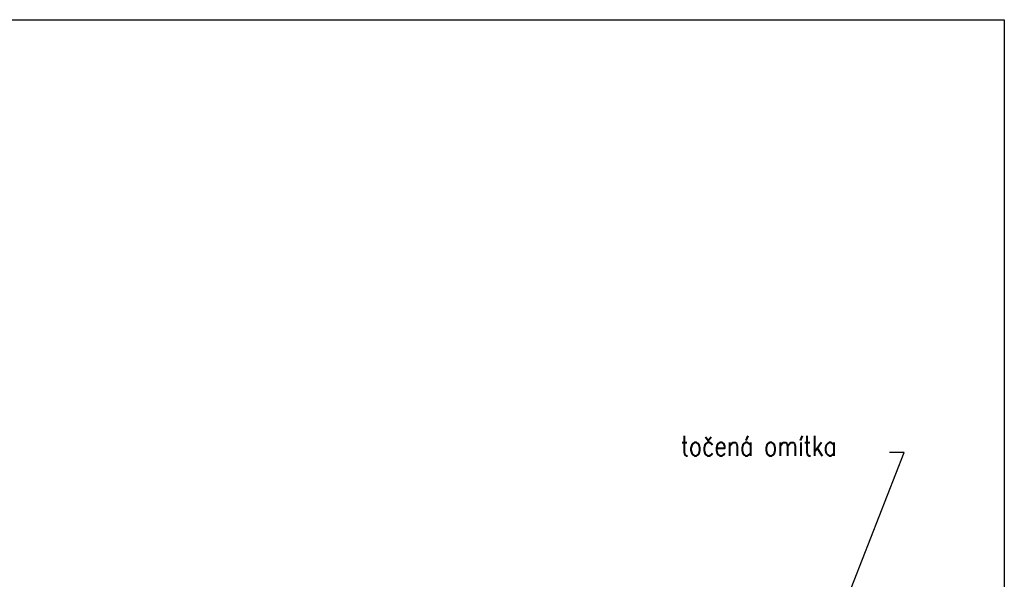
# Model space of a CAD drawing. Header units: millimetres. Extents: x -637441 to -130928, y -380379 to -53767.
# Tile 109 of 193: x -471178 to -458952, y -138112 to -131168. Entities that reach past the tile are written whole.
import ezdxf

# ---------------------------------------------------------------- set-up
doc = ezdxf.new("R2010")
doc.units = ezdxf.units.MM
doc.header["$LTSCALE"] = 10
doc.layers.add('CKKOTY', color=7, linetype='Continuous', lineweight=25)
doc.layers.add('CKTEXTY_MALE', color=7, linetype='Continuous', lineweight=25)
doc.styles.get("Standard").update_dxf_attribs({"font": 'simplex.shx', "width": 0.8})
doc.dimstyles.new('normální', dxfattribs={"dimscale": 50, "dimtxt": 2.5, "dimasz": 2.5, "dimexe": 1.768, "dimexo": 5, "dimtad": 1, "dimrnd": 1, "dimtxsty": 'Standard', "dimblk1": 'OBLIQUE', "dimblk2": 'OBLIQUE', "dimsah": 1, "dimcen": 2.5, "dimdle": 1.8, "dimadec": 0, "dimazin": 0, "dimtfac": 1, "dimtix": 1, "dimtmove": 2, "dimatfit": 3, "dimfxl": 1, "dimarcsym": 0})

# ---------------------------------------------------------------- blocks, each defined once
blk = doc.blocks.new('_OBLIQUE')
at = {"color": 0, "linetype": 'ByBlock'}
blk.add_line((-0.5, -0.5), (0.5, 0.5), dxfattribs=at)

msp = doc.modelspace()

# ---------------------------------------------------------------- linework, layer by layer
at = {"layer": 'CKKOTY', "color": 7}
msp.add_lwpolyline([(-542951.964, -131167.738), (-458951.964, -131167.738), (-458951.964, -190567.738), (-542951.964, -190567.738)], close=True, dxfattribs=at)

# ---------------------------------------------------------------- texts
at = {"layer": 'CKTEXTY_MALE', "color": 7, "width": 0.8}
msp.add_text('točená omítka', height=250, dxfattribs=at).set_placement((-462971.048, -136580.538))

# ---------------------------------------------------------------- leaders
at = {"layer": 'CKTEXTY_MALE', "color": 7}
msp.add_leader([(-461983.358, -141112.667), (-460194.188, -136537.718), (-460376.465, -136537.718)], dimstyle='normální', override={"dimgap": 0.625, "dimtad": 0}, dxfattribs=at)

doc.saveas('drawing.dxf')
